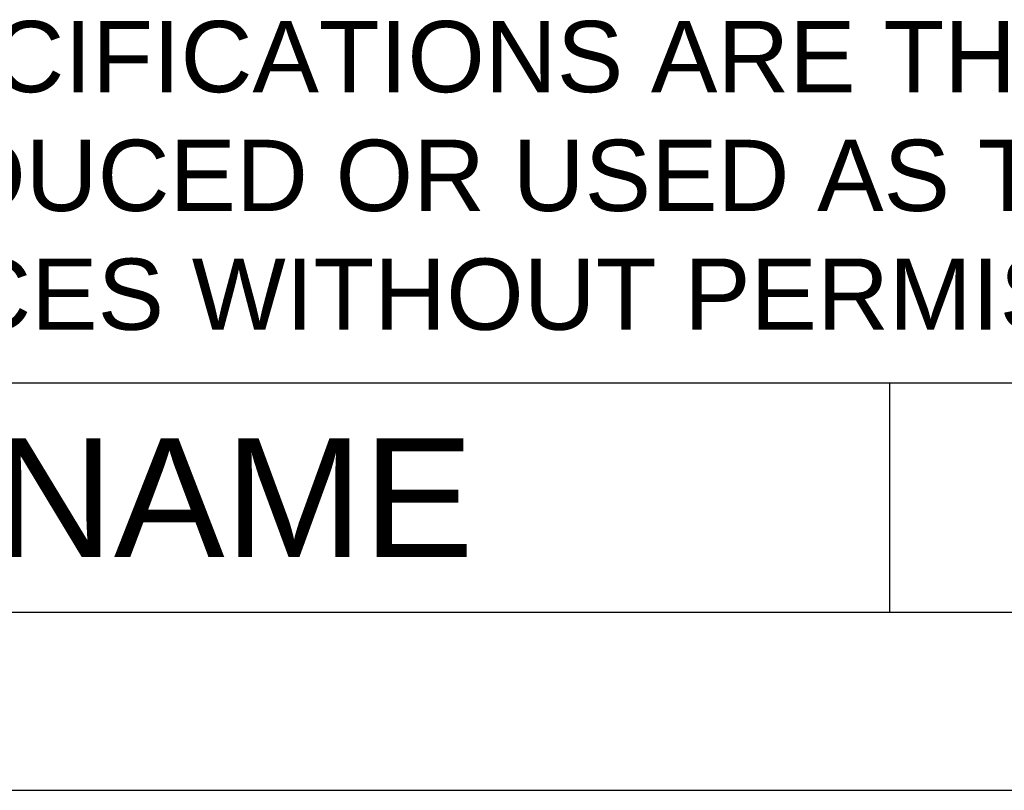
# Model space of a CAD drawing. Header units: millimetres. Extents: x 0 to 2125, y 1 to 1486.
# Tile 2 of 55: x 342 to 549, y 1 to 163. Entities that reach past the tile are written whole.
import ezdxf
from ezdxf.enums import TextEntityAlignment as Align

# ---------------------------------------------------------------- set-up
doc = ezdxf.new("R2010")
doc.units = ezdxf.units.MM
doc.header["$LTSCALE"] = 77.505185
doc.layers.get('0').update_dxf_attribs({"linetype": 'CONTINUOUS'})
for name, color, linetype in [('DF', 3, 'CONTINUOUS'), ('SPEC', 1, 'CONTINUOUS'), ('TXT', 7, 'CONTINUOUS')]:
    doc.layers.add(name, color=color, linetype=linetype)
doc.styles.add('STYLE1', font='arial.ttf')

msp = doc.modelspace()

# ---------------------------------------------------------------- linework, layer by layer
msp.add_line((0, 1), (1050, 1))
at = {"layer": 'DF'}
for p, q in [((1012.5, 86.72029), (37.5, 86.72029)), ((525, 38.5), (525, 86.72029)), ((37.5, 38.5), (1012.5, 38.5))]:
    msp.add_line(p, q, dxfattribs=at)

# ---------------------------------------------------------------- texts
at = {"layer": 'SPEC', "insert": (47.47109, 162.94154), "char_height": 15, "width": 983.69475, "attachment_point": 1, "style": 'STYLE1'}
msp.add_mtext('THESE DRAWINGS AND SPECIFICATIONS ARE THE PROPERTY OF DELTA ELECTRONICS, INC. \\PAND SHALL NOT BE REPRODUCED OR USED AS THE BASIS FOR THE MANUFACTURE OR SELL \\POF APPARATUSES OR DEVICES WITHOUT PERMISSION.', dxfattribs=at)
at = {"layer": 'TXT', "style": 'STYLE1'}
msp.add_text('DOCUMENT NAME', height=25, dxfattribs=at).set_placement((281.25, 62.61015), align=Align.MIDDLE)

doc.saveas('drawing.dxf')
